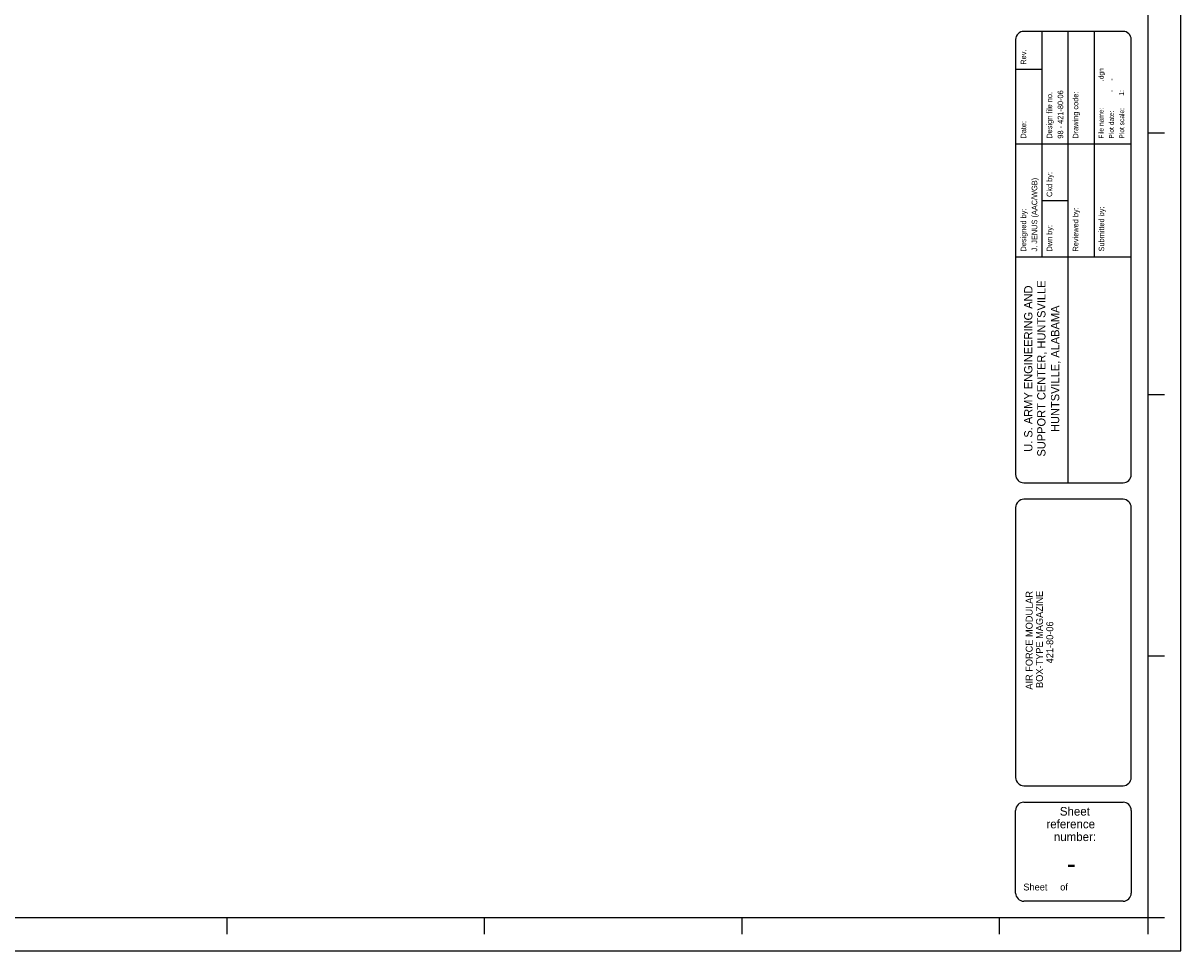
# Model space of a CAD drawing. Extents: x -202666 to -201825, y -108963 to -108369.
# Tile 2 of 4: x -202246 to -201825, y -108963 to -108626. Entities that reach past the tile are written whole.
import ezdxf
from ezdxf.enums import TextEntityAlignment as Align

# ---------------------------------------------------------------- set-up
doc = ezdxf.new("R2010")
doc.units = 0
doc.layers.add('1', color=7, linetype='CONTINUOUS')
doc.layers.add('3', color=7, linetype='CONTINUOUS')

msp = doc.modelspace()

# ---------------------------------------------------------------- linework, layer by layer
at = {"layer": '1', "color": 0, "linetype": 'CONTINUOUS'}
for p, q in [((-201825.11, -108963.44), (-201825.11, -108369.44)), ((-201837.11, -108381.44), (-201837.11, -108951.44)), ((-201846.12, -108629.42), (-201882.12, -108629.42)), ((-201875.62, -108629.42), (-201875.62, -108711.42)), ((-201866.12, -108629.42), (-201866.12, -108711.42)), ((-201856.62, -108629.42), (-201856.62, -108711.42)), ((-201885.12, -108632.42), (-201885.12, -108790.42)), ((-201843.12, -108790.42), (-201843.12, -108632.42)), ((-201885.06, -108643.18), (-201875.62, -108643.18)), ((-201831.11, -108666.44), (-201837.11, -108666.44)), ((-201843.12, -108670.42), (-201885.12, -108670.42)), ((-201875.62, -108690.92), (-201866.12, -108690.92)), ((-201843.12, -108711.42), (-201885.12, -108711.42)), ((-201866.12, -108711.42), (-201866.12, -108793.42)), ((-201831.11, -108761.44), (-201837.11, -108761.44)), ((-201882.12, -108793.42), (-201846.12, -108793.42)), ((-201846.12, -108799.42), (-201882.12, -108799.42)), ((-201885.12, -108802.42), (-201885.12, -108900.44)), ((-201843.12, -108900.44), (-201843.12, -108802.42)), ((-201831.11, -108856.44), (-201837.11, -108856.44)), ((-201882.12, -108903.44), (-201846.12, -108903.44)), ((-201882.11, -108909.44), (-201846.11, -108909.44)), ((-201885.11, -108942.44), (-201885.11, -108912.44)), ((-201843.11, -108912.44), (-201843.11, -108942.44)), ((-201846.11, -108945.44), (-201882.11, -108945.44)), ((-201891.11, -108951.44), (-202639.11, -108951.44)), ((-202171.61, -108951.44), (-202171.61, -108957.44)), ((-202078.11, -108951.44), (-202078.11, -108957.44)), ((-201984.61, -108951.44), (-201984.61, -108957.44)), ((-201837.11, -108951.44), (-201891.11, -108951.44)), ((-201891.11, -108951.44), (-201891.11, -108957.44)), ((-201837.11, -108951.44), (-201837.11, -108957.44)), ((-201831.11, -108951.44), (-201837.11, -108951.44)), ((-202666.11, -108963.44), (-201825.11, -108963.44))]:
    msp.add_line(p, q, dxfattribs=at)
for centre, start, end in [((-201882.12, -108632.42), 90, 180), ((-201846.12, -108632.42), 0, 90), ((-201882.12, -108790.42), 180, 270), ((-201846.12, -108790.42), 270, 360), ((-201882.12, -108802.42), 90, 180), ((-201846.12, -108802.42), 0, 90), ((-201882.12, -108900.44), 180, 270), ((-201846.12, -108900.44), 270, 360), ((-201882.11, -108912.44), 90, 180), ((-201846.11, -108912.44), 0, 90), ((-201882.11, -108942.44), 180, 270), ((-201846.11, -108942.44), 270, 360)]:
    msp.add_arc(centre, 3, start, end, dxfattribs=at)

# ---------------------------------------------------------------- texts
for s, height, p in [('Rev.', 2, (-201883.29, -108641.53)), ('Design file no.   ', 2, (-201873.85, -108668.39)), ('98 - 421-80-06    ', 2, (-201869.85, -108668.39)), ('Drawing code:     ', 2, (-201864.35, -108668.4)), ('File name:', 1.75, (-201854.95, -108668.4)), ('Plot scale:', 1.75, (-201847.45, -108668.4)), ('Plot date:', 1.75, (-201851.2, -108668.4)), ('Date:', 2, (-201883.29, -108668.4)), ('Ckd by:', 2, (-201873.85, -108689.59)), ('Designed by:', 2, (-201883.29, -108709.4)), ('Reviewed by:', 2, (-201864.35, -108709.4)), ('Submitted by:', 2, (-201854.96, -108709.4)), ('Dwn by:', 2, (-201873.85, -108709.4))]:
    msp.add_text(s, height=height, rotation=90, dxfattribs=at).set_placement(p, align=Align.TOP_LEFT)
for s, p in [('U. S. ARMY ENGINEERING AND', (-201880.53, -108751.94)), ('SUPPORT CENTER, HUNTSVILLE', (-201875.53, -108751.9)), ('HUNTSVILLE, ALABAMA', (-201870.53, -108751.99))]:
    msp.add_text(s, height=3, rotation=90, dxfattribs=at).set_placement(p, align=Align.MIDDLE)
for s, p in [('           AIR FORCE MODULAR            ', (-201881.46, -108850.18)), ('           BOX-TYPE MAGAZINE            ', (-201877.71, -108849.83)), ('               421-80-06                ', (-201873.96, -108850.93))]:
    msp.add_text(s, height=2.5, rotation=90, dxfattribs=at).set_placement(p, align=Align.TOP_CENTER)
for s, p in [('Sheet', (-201863.61, -108912.69)), ('reference', (-201865.11, -108917.31)), ('number:', (-201863.57, -108921.94))]:
    msp.add_text(s, height=3.125, dxfattribs=at).set_placement(p, align=Align.MIDDLE)
at = {"layer": '3', "color": 0, "linetype": 'CONTINUOUS'}
for s, height, p in [('        .dgn', 1.75, (-201854.95, -108652.88)), ('   -     -   ', 1.75, (-201851.2, -108653.51)), ('1:    ', 1.75, (-201847.52, -108652.81)), ('J. JENUS (AAC/WGB) ', 2, (-201879.29, -108709.4))]:
    msp.add_text(s, height=height, rotation=90, dxfattribs=at).set_placement(p, align=Align.TOP_LEFT)
msp.add_text('  -   ', height=7.5, dxfattribs=at).set_placement((-201863.52, -108927.98), align=Align.TOP_CENTER)
msp.add_text('Sheet     of    ', height=2.5, dxfattribs=at).set_placement((-201882.31, -108939.01), align=Align.TOP_LEFT)

doc.saveas('drawing.dxf')
